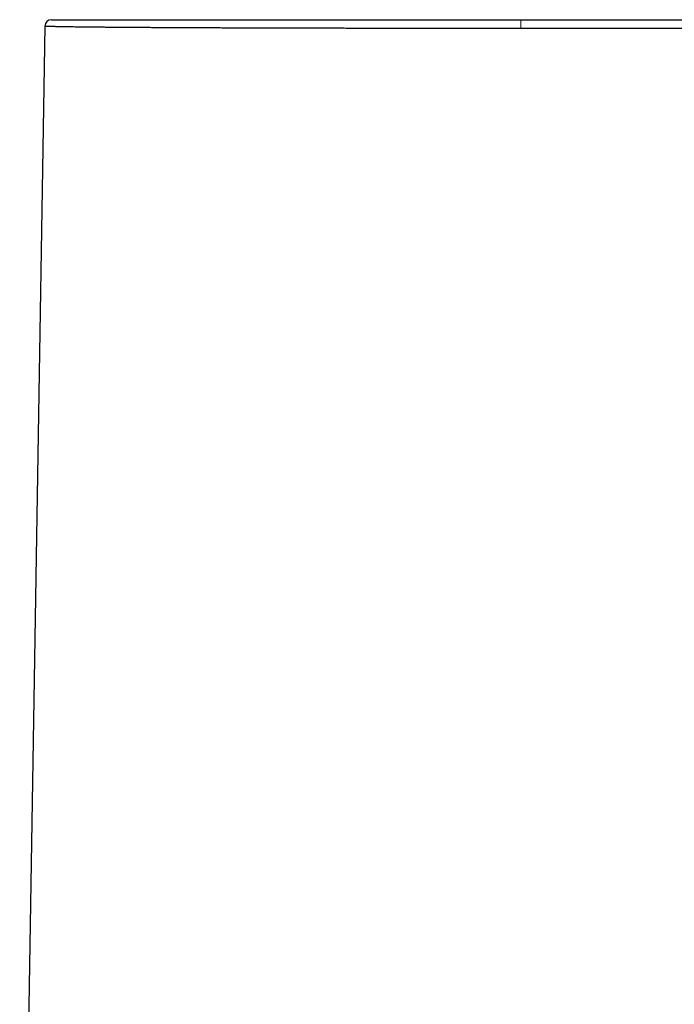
# Model space of a CAD drawing. Header units: millimetres. Extents: x 8 to 800, y 12 to 773.
# Tile 22 of 32: x 380 to 420, y 504 to 564. Entities that reach past the tile are written whole.
import ezdxf

# ---------------------------------------------------------------- set-up
doc = ezdxf.new("R2010")
doc.units = ezdxf.units.MM

msp = doc.modelspace()

# ---------------------------------------------------------------- linework, layer by layer
at = {"color": 7, "linetype": 'Continuous', "lineweight": 30}
msp.add_line((381.78, 563.947), (380.243, 471.404), dxfattribs=at)
at = {"color": 252, "linetype": 'Continuous', "lineweight": 0}
msp.add_line((410.734, 563.805), (410.734, 564.34), dxfattribs=at)
at = {"color": 7, "linetype": 'Continuous', "lineweight": 30}
msp.add_arc((382.18, 563.94), 0.4, 90, 179.04926, dxfattribs=at)
for points, knots in [([(410.734, 563.805), (410.734, 563.805), (410.512, 563.805), (410.068, 563.805), (409.402, 563.805), (408.772, 563.806), (408.178, 563.806), (407.619, 563.806), (407.061, 563.806), (406.505, 563.807), (405.968, 563.807), (405.45, 563.807), (404.95, 563.808), (404.452, 563.808), (403.932, 563.809), (403.389, 563.809), (402.826, 563.81), (402.265, 563.811), (401.708, 563.812), (401.162, 563.812), (400.627, 563.813), (400.104, 563.814), (399.585, 563.815), (399.07, 563.816), (398.527, 563.817), (397.956, 563.818), (397.359, 563.82), (396.817, 563.821), (396.327, 563.822), (395.887, 563.823), (395.453, 563.825), (395.019, 563.826), (394.588, 563.827), (394.159, 563.829), (393.735, 563.83), (393.343, 563.831), (392.982, 563.833), (392.614, 563.834), (392.216, 563.835), (391.789, 563.837), (391.368, 563.839), (390.955, 563.841), (390.523, 563.843), (390.075, 563.845), (389.612, 563.847), (389.196, 563.849), (388.824, 563.851), (388.495, 563.853), (388.172, 563.855), (387.854, 563.857), (387.541, 563.859), (387.233, 563.861), (386.932, 563.863), (386.658, 563.865), (386.409, 563.867), (386.158, 563.869), (385.889, 563.871), (385.606, 563.873), (385.332, 563.876), (385.068, 563.878), (384.796, 563.881), (384.521, 563.884), (384.244, 563.887), (384.001, 563.89), (383.791, 563.892), (383.608, 563.895), (383.434, 563.897), (383.267, 563.899), (383.108, 563.902), (382.957, 563.904), (382.814, 563.907), (382.689, 563.909), (382.579, 563.912), (382.485, 563.914), (382.399, 563.916), (382.303, 563.918), (382.201, 563.921), (382.099, 563.924), (382.01, 563.928), (381.936, 563.931), (381.878, 563.934), (381.833, 563.937), (381.803, 563.94), (381.784, 563.943), (381.78, 563.946), (381.78, 563.947), (381.78, 563.947)], [0, 0, 0, 0, 0.0000013, 0.0146516, 0.0293038, 0.0439541, 0.0563027, 0.0686548, 0.081008, 0.0933601, 0.1057087, 0.1169036, 0.1281003, 0.1392969, 0.1504918, 0.1633473, 0.1762068, 0.1890675, 0.2019269, 0.2147825, 0.2271033, 0.2394276, 0.251753, 0.2640773, 0.2763982, 0.2911002, 0.3058042, 0.3205062, 0.3317031, 0.3429017, 0.3541003, 0.3652972, 0.3767365, 0.3881777, 0.3996189, 0.4110582, 0.4203299, 0.4296016, 0.4419238, 0.4542495, 0.4665763, 0.4789019, 0.4912241, 0.5059279, 0.5206336, 0.5353373, 0.5465359, 0.5577362, 0.5689365, 0.580135, 0.5915767, 0.6030201, 0.6144636, 0.6259052, 0.6351791, 0.6444529, 0.6567742, 0.669099, 0.6814249, 0.6937497, 0.706071, 0.7207737, 0.7354784, 0.7501812, 0.7613795, 0.7725794, 0.7837794, 0.7949777, 0.8064196, 0.8178633, 0.829307, 0.8407489, 0.8500233, 0.8592976, 0.8681006, 0.8769036, 0.8910118, 0.9051253, 0.9192406, 0.9333541, 0.9474624, 0.9605852, 0.9737081, 0.9868534, 0.9999987, 1, 1, 1, 1]), ([(382.18, 564.34), (382.181, 564.34), (382.184, 564.34), (382.205, 564.34), (382.24, 564.34), (382.288, 564.34), (382.35, 564.34), (382.426, 564.34), (382.517, 564.34), (382.621, 564.34), (382.74, 564.34), (382.872, 564.34), (383.017, 564.34), (383.176, 564.34), (383.348, 564.34), (383.534, 564.34), (383.722, 564.34), (383.911, 564.34), (384.097, 564.34), (384.292, 564.34), (384.495, 564.34), (384.705, 564.34), (384.944, 564.34), (385.214, 564.34), (385.519, 564.34), (385.838, 564.34), (386.17, 564.34), (386.509, 564.34), (386.856, 564.34), (387.208, 564.34), (387.572, 564.34), (387.947, 564.34), (388.313, 564.34), (388.666, 564.34), (389.007, 564.34), (389.353, 564.34), (389.705, 564.34), (390.061, 564.34), (390.458, 564.34), (390.897, 564.34), (391.38, 564.34), (391.873, 564.34), (392.377, 564.34), (392.882, 564.34), (393.388, 564.34), (393.894, 564.34), (394.409, 564.34), (394.931, 564.34), (395.432, 564.34), (395.912, 564.34), (396.368, 564.34), (396.826, 564.34), (397.287, 564.34), (397.75, 564.34), (398.26, 564.34), (398.817, 564.34), (399.424, 564.34), (400.037, 564.34), (400.655, 564.34), (401.261, 564.34), (401.851, 564.34), (402.427, 564.34), (403.007, 564.34), (403.59, 564.34), (404.177, 564.34), (404.768, 564.34), (405.363, 564.34), (405.962, 564.34), (406.563, 564.34), (407.162, 564.34), (407.758, 564.34), (408.352, 564.34), (408.946, 564.34), (409.542, 564.34), (410.138, 564.34), (410.535, 564.34), (410.734, 564.34)], [0, 0, 0, 0, 0.013975, 0.027955, 0.0419368, 0.0559168, 0.0698918, 0.084039, 0.0981914, 0.1123455, 0.126498, 0.1406451, 0.1547188, 0.1687976, 0.1828781, 0.1969569, 0.2110306, 0.222852, 0.2346744, 0.2464958, 0.2581357, 0.2697766, 0.2814165, 0.2962143, 0.3110182, 0.325824, 0.3406279, 0.3554258, 0.3695034, 0.3835863, 0.3976708, 0.4117537, 0.4258313, 0.4376561, 0.4494819, 0.4613067, 0.4729499, 0.4845941, 0.4962373, 0.5110393, 0.5258473, 0.5406574, 0.5554654, 0.5702674, 0.5843468, 0.5984314, 0.6125177, 0.6266022, 0.6406816, 0.6525078, 0.664335, 0.6761613, 0.6878059, 0.6994516, 0.7110963, 0.7258999, 0.7407094, 0.755521, 0.7703306, 0.7851342, 0.7985949, 0.8120557, 0.825527, 0.8390013, 0.8524756, 0.8659469, 0.8795159, 0.8930879, 0.90666, 0.9202289, 0.9335193, 0.9468154, 0.9601145, 0.9734135, 0.9867096, 1, 1, 1, 1]), ([(410.734, 564.34), (410.944, 564.34), (411.363, 564.34), (411.991, 564.34), (412.62, 564.34), (413.247, 564.34), (413.875, 564.34), (414.505, 564.34), (415.135, 564.34), (415.763, 564.34), (416.388, 564.34), (417.009, 564.34), (417.625, 564.34), (418.236, 564.34), (418.844, 564.34), (419.447, 564.34), (420.014, 564.34), (420.546, 564.34), (421.042, 564.34), (421.532, 564.34), (422.016, 564.34), (422.494, 564.34), (423.01, 564.34), (423.564, 564.34), (424.154, 564.34), (424.737, 564.34), (425.311, 564.34), (425.869, 564.34), (426.409, 564.34), (426.933, 564.34), (427.449, 564.34), (427.957, 564.34), (428.429, 564.34), (428.868, 564.34), (429.275, 564.34), (429.673, 564.34), (430.062, 564.34), (430.443, 564.34), (430.851, 564.34), (431.284, 564.34), (431.74, 564.34), (432.184, 564.34), (432.616, 564.34), (433.03, 564.34), (433.425, 564.34), (433.803, 564.34), (434.169, 564.34), (434.524, 564.34), (434.849, 564.34), (435.146, 564.34), (435.417, 564.34), (435.678, 564.34), (435.929, 564.34), (436.17, 564.34), (436.424, 564.34), (436.688, 564.34), (436.958, 564.34), (437.213, 564.34), (437.455, 564.34), (437.678, 564.34), (437.884, 564.34), (438.073, 564.34), (438.248, 564.34), (438.411, 564.34), (438.551, 564.34), (438.673, 564.34), (438.778, 564.34), (438.872, 564.34), (438.957, 564.34), (439.032, 564.34), (439.103, 564.34), (439.167, 564.34), (439.221, 564.34), (439.26, 564.34), (439.284, 564.34), (439.287, 564.34), (439.288, 564.34)], [0, 0, 0, 0, 0.014021, 0.028047, 0.042075, 0.056102, 0.070123, 0.084318, 0.098518, 0.112719, 0.126919, 0.141114, 0.155189, 0.16927, 0.183352, 0.197432, 0.211507, 0.22333, 0.235154, 0.246976, 0.258617, 0.27026, 0.281901, 0.2967, 0.311504, 0.326311, 0.341115, 0.355914, 0.369984, 0.38406, 0.398137, 0.412213, 0.426283, 0.438102, 0.449921, 0.46174, 0.473377, 0.485016, 0.496653, 0.511446, 0.526246, 0.541047, 0.555846, 0.57064, 0.584707, 0.598779, 0.612854, 0.626926, 0.640993, 0.652809, 0.664626, 0.676442, 0.688077, 0.699713, 0.711348, 0.726138, 0.740934, 0.755732, 0.770529, 0.785319, 0.799386, 0.813459, 0.827533, 0.841605, 0.855673, 0.867489, 0.879306, 0.891122, 0.902756, 0.914392, 0.926027, 0.940817, 0.955614, 0.970413, 0.985209, 1, 1, 1, 1]), ([(439.688, 563.947), (439.688, 563.947), (439.688, 563.946), (439.686, 563.944), (439.674, 563.942), (439.656, 563.939), (439.629, 563.937), (439.595, 563.935), (439.553, 563.932), (439.501, 563.93), (439.44, 563.927), (439.37, 563.924), (439.291, 563.922), (439.203, 563.919), (439.105, 563.917), (438.999, 563.914), (438.883, 563.912), (438.757, 563.909), (438.622, 563.906), (438.477, 563.904), (438.333, 563.902), (438.192, 563.899), (438.051, 563.897), (437.898, 563.895), (437.732, 563.893), (437.56, 563.891), (437.381, 563.889), (437.194, 563.886), (436.997, 563.884), (436.786, 563.882), (436.564, 563.88), (436.333, 563.877), (436.094, 563.875), (435.845, 563.873), (435.588, 563.871), (435.323, 563.869), (435.048, 563.867), (434.764, 563.865), (434.47, 563.862), (434.168, 563.86), (433.878, 563.858), (433.602, 563.857), (433.331, 563.855), (433.046, 563.853), (432.746, 563.852), (432.44, 563.85), (432.128, 563.848), (431.811, 563.847), (431.48, 563.845), (431.135, 563.843), (430.776, 563.842), (430.412, 563.84), (430.039, 563.839), (429.659, 563.837), (429.271, 563.835), (428.877, 563.834), (428.483, 563.833), (428.09, 563.831), (427.698, 563.83), (427.301, 563.829), (426.899, 563.827), (426.492, 563.826), (426.087, 563.825), (425.683, 563.824), (425.282, 563.823), (424.877, 563.822), (424.468, 563.821), (424.054, 563.82), (423.628, 563.819), (423.188, 563.818), (422.733, 563.817), (422.275, 563.816), (421.812, 563.815), (421.342, 563.814), (420.867, 563.813), (420.389, 563.813), (419.915, 563.812), (419.445, 563.811), (418.98, 563.811), (418.512, 563.81), (418.042, 563.809), (417.569, 563.809), (417.122, 563.808), (416.703, 563.808), (416.311, 563.808), (415.918, 563.807), (415.524, 563.807), (415.129, 563.807), (414.733, 563.807), (414.335, 563.806), (413.937, 563.806), (413.538, 563.806), (413.072, 563.806), (412.539, 563.806), (411.938, 563.805), (411.336, 563.805), (410.935, 563.805), (410.734, 563.805)], [0, 0, 0, 0, 0.000001, 0.010255, 0.020509, 0.030762, 0.04104, 0.051318, 0.061596, 0.072612, 0.083629, 0.094659, 0.105689, 0.116877, 0.128065, 0.139267, 0.150469, 0.1619, 0.173331, 0.184777, 0.196223, 0.205493, 0.214765, 0.225017, 0.23527, 0.245522, 0.255798, 0.266075, 0.276351, 0.287366, 0.298381, 0.30941, 0.320438, 0.331624, 0.34281, 0.35401, 0.36521, 0.376639, 0.388067, 0.399511, 0.410954, 0.420222, 0.429492, 0.439744, 0.449996, 0.460248, 0.470524, 0.480801, 0.491077, 0.502092, 0.513107, 0.524135, 0.535163, 0.546349, 0.557534, 0.568733, 0.579932, 0.590631, 0.60133, 0.612028, 0.622754, 0.633481, 0.644206, 0.65446, 0.664713, 0.674967, 0.685244, 0.695522, 0.705799, 0.716816, 0.727832, 0.738862, 0.749891, 0.761078, 0.772264, 0.783464, 0.794665, 0.805364, 0.816064, 0.826763, 0.837489, 0.848216, 0.858943, 0.867739, 0.876538, 0.885335, 0.894132, 0.902937, 0.911741, 0.920565, 0.92939, 0.938221, 0.947052, 0.960275, 0.973503, 0.986749, 1, 1, 1, 1])]:
    msp.add_open_spline(points, degree=3, knots=knots, dxfattribs=at)

doc.saveas('drawing.dxf')
